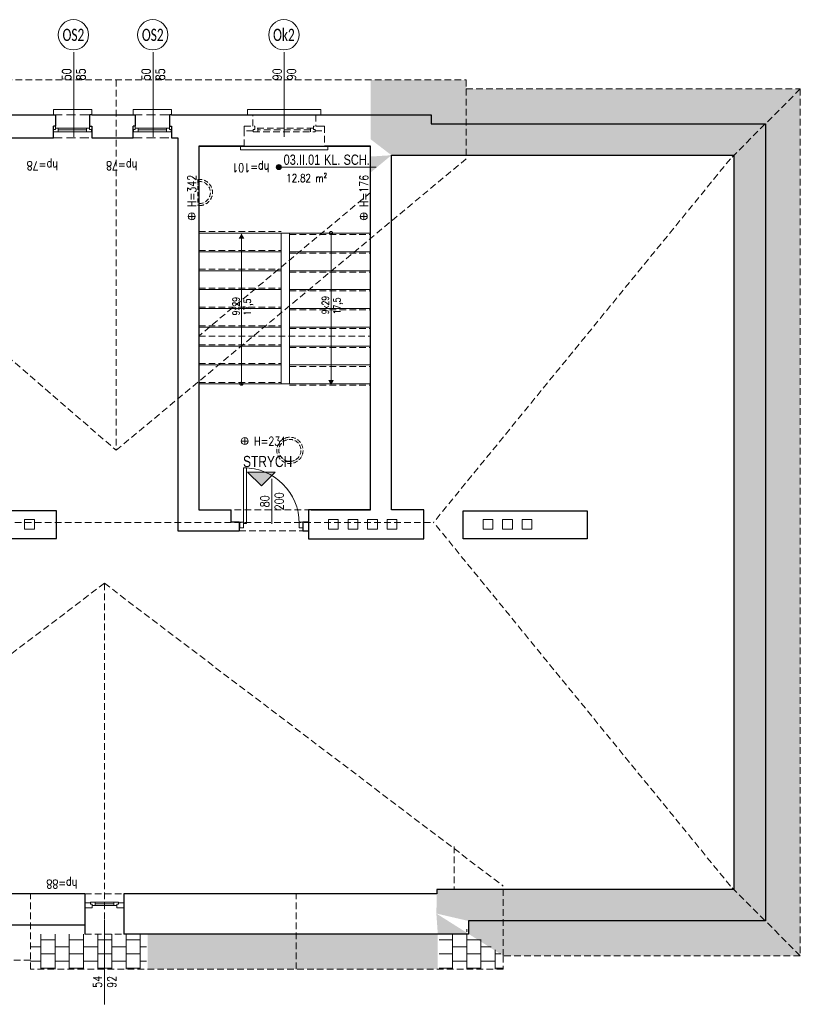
# Model space of a CAD drawing. Header units: millimetres. Extents: x 284606 to 628701, y -213781 to -93475.
# Tile 77 of 102: x 313699 to 314817, y -110208 to -108797. Entities that reach past the tile are written whole.
import ezdxf
from ezdxf.enums import TextEntityAlignment as Align

# ---------------------------------------------------------------- set-up
doc = ezdxf.new("R2010")
doc.units = ezdxf.units.MM
doc.linetypes.add('ACAD_ISO10W100', pattern=[18, 12, -3, 0, -3])
doc.linetypes.add('HIDDEN', pattern=[9.525, 6.35, -3.175])
doc.layers.get('0').update_dxf_attribs({"lineweight": 0})
for name, color, linetype, lineweight in [('!STR_Konstrukcja 0.20', 200, 'Continuous', 20), ('!STR_Konstrukcja 0.30', 64, 'Continuous', 30), ('!STR_Ocieplenie 0.05', 1, 'Continuous', 5), ('!STR_Opisy 0.09', 8, 'Continuous', 9), ('!STR_Przerywana 0.09', 8, 'HIDDEN', 9), ('!STR_Stolarka drzwiowa', 8, 'Continuous', 15), ('!STR_Stolarka okienna', 72, 'Continuous', 15), ('EKO Opisy 0.09', 8, 'Continuous', 9)]:
    doc.layers.add(name, color=color, linetype=linetype, lineweight=lineweight)
for name, color, linetype, lineweight, true_color in [('!STR_Kreskowanie ścian', 7, 'Continuous', 5, 0xa6a6a6), ('!STR_Oświetlenie', 7, 'ACAD_ISO10W100', 5, 0xefb42a), ('!STR_Wentylacja', 7, 'Continuous', 15, 0x3399ff)]:
    doc.layers.add(name, color=color, linetype=linetype, lineweight=lineweight, true_color=true_color)
doc.styles.add('AB_Arial', font='NirmalaS.ttf')
doc.styles.add('EKO 1-10', font='romans.shx', dxfattribs={"width": 0.8, "height": 15})
doc.styles.add('EKO 1-5', font='romans.shx', dxfattribs={"width": 0.8, "height": 10})
doc.styles.add('EKO CM 1-50', font='calibri.ttf', dxfattribs={"width": 0.8, "height": 12.5})

# ---------------------------------------------------------------- blocks, each defined once
blk = doc.blocks.new('wysokosc2')
at = {"ltscale": 2}
for points in [[(-5.1, 0), (5, 0)], [(0, 5.1), (0, -5.1)]]:
    blk.add_lwpolyline(points, dxfattribs=at)
blk.add_circle((0, 0), 5.03, dxfattribs=at)
at = {"ltscale": 2, "style": 'EKO 1-5', "width": 0.8}
blk.add_attdef('WYS', (13.3, -6), '', height=12.5, dxfattribs=at)
blk = doc.blocks.new('NR MIESZ')
h = blk.add_hatch(color=256)
h.dxf.hatch_style = 1
h.paths.add_polyline_path([(-24.5, -24.5), (0, 0), (24.5, -24.5)])
blk.add_lwpolyline([(-24.5, -24.5), (0, 0), (24.5, -24.5), (-24.5, -24.5)])
at = {"ltscale": 1.5, "style": 'AB_Arial', "width": 0.8}
for p in [(-33.2, -50.6), (-33.2, -83)]:
    blk.add_attdef('NR_POM.', p, '', height=20, rotation=0, dxfattribs=at)
blk = doc.blocks.new('*U246')
at = {"layer": '!STR_Opisy 0.09', "linetype": 'Continuous'}
blk.add_line((0, 32.1), (0, -89.2), dxfattribs=at)
at = {"layer": '!STR_Opisy 0.09', "linetype": 'Continuous', "style": 'EKO 1-5', "width": 0.8}
blk.add_attdef('SZER', text='', height=12.5, rotation=270, dxfattribs=at).set_placement((0, 0), align=Align.BOTTOM_CENTER)
at = {"layer": '!STR_Opisy 0.09', "ltscale": 0.7, "style": 'EKO 1-5', "width": 0.8}
blk.add_attdef('WYS', text='', height=12.5, rotation=270, dxfattribs=at).set_placement((-10.5, 0), align=Align.MIDDLE_CENTER)
at = {"layer": '!STR_Opisy 0.09', "linetype": 'Continuous', "style": 'EKO 1-5', "width": 0.8}
blk.add_attdef('HP=', (21.4, -127.7), '', height=12.5, rotation=180, dxfattribs=at)
blk = doc.blocks.new('*U459')
at = {"ltscale": 0.3}
blk.add_hatch(color=256, dxfattribs=at).paths.add_polyline_path([(-0.9, 50, 1), (6.8, 50, 1)])
at = {"ltscale": 1.5}
blk.add_line((17.6, 50), (154.6, 50), dxfattribs=at)
at = {"ltscale": 0.3}
blk.add_lwpolyline([(17.6, 50), (3, 50)], dxfattribs=at)
blk.add_circle((3, 50), 3.86, dxfattribs=at)
at = {"ltscale": 1.5, "width": 0.8}
for tag, p, height, style in [('NR_POM.', (10.5, 53.4), 16, 'AB_Arial'), ('NAZWA_POMIESZCZENIA', (66.9, 53.4), 16, 'AB_Arial'), ('POSADZKA', (9.1, 4), 12.5, 'EKO 1-5')]:
    blk.add_attdef(tag, p, '', height=height, rotation=0, dxfattribs=dict(at, style=style))
at = {"ltscale": 1.5, "style": 'EKO 1-5', "width": 0.8}
blk.add_attdef('POWIERZCHNIA', text='', height=12.5, rotation=0, dxfattribs=at).set_placement((78.1, 22.9), align=Align.BOTTOM_RIGHT)
blk = doc.blocks.new('*U177')
at = {"layer": '!STR_Opisy 0.09', "linetype": 'Continuous'}
blk.add_line((40.7, 63.9), (40.7, -0.3), dxfattribs=at)
at = {"layer": '!STR_Stolarka drzwiowa'}
for points in [[(0, 0), (0, 80), (4.4, 80), (4.4, 0)], [(-5, -6.2), (0, -6.2), (0, 1.8), (-5, 1.8)], [(80, -6.2), (85, -6.2), (85, 1.8), (80, 1.8)]]:
    blk.add_lwpolyline(points, close=True, dxfattribs=at)
blk.add_arc((0, 0), 80, 0, 90, dxfattribs=at)
at = {"layer": '!STR_Opisy 0.09', "linetype": 'Continuous', "style": 'EKO 1-10', "width": 0.8}
blk.add_attdef('SZER', text='', height=12.5, rotation=90, dxfattribs=at).set_placement((40.7, 31.8), align=Align.BOTTOM_CENTER)
at = {"layer": '!STR_Opisy 0.09', "ltscale": 0.7, "style": 'EKO 1-10', "width": 0.8}
blk.add_attdef('WYS', text='', height=12.5, rotation=90, dxfattribs=at).set_placement((51.3, 31.8), align=Align.MIDDLE_CENTER)
blk = doc.blocks.new('*U154')
at = {"layer": '!STR_Opisy 0.09', "linetype": 'Continuous'}
blk.add_line((0, 32.1), (0, -89.2), dxfattribs=at)
at = {"layer": '!STR_Opisy 0.09', "linetype": 'Continuous', "style": 'EKO 1-5', "width": 0.8}
blk.add_attdef('SZER', text='', height=12.5, rotation=270, dxfattribs=at).set_placement((0, 0), align=Align.BOTTOM_CENTER)
at = {"layer": '!STR_Opisy 0.09', "ltscale": 0.7, "style": 'EKO 1-5', "width": 0.8}
blk.add_attdef('WYS', text='', height=12.5, rotation=270, dxfattribs=at).set_placement((-10.5, 0), align=Align.MIDDLE_CENTER)
at = {"layer": '!STR_Opisy 0.09', "linetype": 'Continuous', "style": 'EKO 1-5', "width": 0.8}
blk.add_attdef('HP=', (22.5, -124.5), '', height=12.5, rotation=180, dxfattribs=at)
blk = doc.blocks.new('KÓLKO')
at = {"layer": '!STR_Opisy 0.09'}
blk.add_circle((0, -15.5), 15.5, dxfattribs=at)
at = {"layer": '!STR_Opisy 0.09', "style": 'EKO 1-10', "width": 0.8}
blk.add_attdef('NR', text='', height=15, dxfattribs=at).set_placement((0, -15.5), align=Align.MIDDLE_CENTER)
blk = doc.blocks.new('*U785')
at = {"layer": '!STR_Opisy 0.09', "linetype": 'Continuous'}
blk.add_line((0, -153.5), (0, -32.2), dxfattribs=at)
at = {"layer": '!STR_Opisy 0.09', "linetype": 'Continuous', "style": 'EKO 1-5', "width": 0.8}
blk.add_attdef('HP=', (38.6, 25.1), '', height=12.5, rotation=180, dxfattribs=at)
at = {"layer": '!STR_Opisy 0.09', "ltscale": 0.7, "style": 'EKO 1-5', "width": 0.8}
blk.add_attdef('WYS', text='', height=12.5, rotation=270, dxfattribs=at).set_placement((-10.5, -121.4), align=Align.MIDDLE_CENTER)
at = {"layer": '!STR_Opisy 0.09', "linetype": 'Continuous', "style": 'EKO 1-5', "width": 0.8}
blk.add_attdef('SZER', text='', height=12.5, rotation=270, dxfattribs=at).set_placement((0, -121.4), align=Align.BOTTOM_CENTER)
blk = doc.blocks.new('lampa okrągła')
at = {"layer": '!STR_Oświetlenie', "linetype": 'ACAD_ISO10W100', "lineweight": 5, "ltscale": 0.5}
for radius in [18.8, 15.8]:
    blk.add_circle((0, 0), radius, dxfattribs=at)
blk = doc.blocks.new('plafon')
at = {"layer": '!STR_Oświetlenie', "linetype": 'ACAD_ISO10W100', "lineweight": 5, "ltscale": 0.5}
blk.add_line((-18.7, 0), (18.7, 0), dxfattribs=at)
for radius, start, end in [(18.8, 173.9141, 6.0859), (15.8, 172.755, 7.245)]:
    blk.add_arc((0, -2), radius, start, end, dxfattribs=at)

msp = doc.modelspace()

# ---------------------------------------------------------------- hatches: boundary and pattern name
at = {"layer": '!STR_Kreskowanie ścian', "ltscale": 1.5}
h = msp.add_hatch(dxfattribs=at)
h.set_pattern_fill('AR-B88', color=8, scale=0.1, angle=90)
h.set_pattern_definition([(90, (25876.741, -844.547), (-20.32, 1e-15), []), (180, (25876.741, -844.547), (-20.32, -10.16), [20.32, -20.32])])
h.paths.add_polyline_path([(312874.8, -109542.4), (312861.8, -109542.4), (312824.8, -109542.4), (312824.8, -110138.3), (312874.8, -110088.3)])
h.paths.add_polyline_path([(312919.8, -109542.4), (312874.8, -109542.4), (312874.8, -110088.3), (312919.8, -110043.3)])
h.paths.add_polyline_path([(313344.6, -110094.7), (313299.6, -110094.7), (313299.6, -110088.7), (313299.5, -110088.7), (313249.5, -110138.7), (313249.5, -110144.7), (313344.6, -110144.7)])
h.paths.add_polyline_path([(313344.6, -110049.7), (313344.6, -110043.7), (313344.5, -110046.7), (313299.5, -110088.7), (313299.6, -110088.7), (313299.6, -110094.7), (313344.6, -110094.7)])
h.paths.add_polyline_path([(314767.2, -108946.8), (314722.2, -108991.8), (314722.2, -110043.7), (314767.2, -110088.7)])
h.paths.add_polyline_path([(314817.1, -108896.9), (314767.2, -108946.8), (314767.2, -110088.7), (314817.1, -110138.7)])
h.paths.add_polyline_path([(313386.4, -108933.8), (313458.8, -108933.8), (313458.8, -108883.8), (313336.3, -108883.8), (313336.3, -108980.7), (313386.4, -109024)])
h.paths.add_polyline_path([(313458.8, -108933.8), (313386.4, -108933.8), (313386.4, -109024), (313446.2, -109075.8), (313458.8, -109075.8)])
h.paths.add_polyline_path([(314288.8, -108946.8), (314288.8, -108946.8), (314288.8, -108933.8), (314201.8, -108933.8), (314201.8, -108978.8), (314201.8, -108978.8), (314201.8, -108993.5), (314231.8, -108991.7), (314231.8, -108991.7)])
h.paths.add_polyline_path([(314338.8, -108896.8), (314338.8, -108883.8), (314201.8, -108883.8), (314201.8, -108933.8), (314288.8, -108933.8), (314288.8, -108946.8), (314288.8, -108946.8)])
h.paths.add_polyline_path([(314231.8, -108991.7), (314201.8, -108968.7), (314201.8, -109020.3), (314201.8, -109103.2), (314201.8, -109016.5), (314231.8, -108991.5)])
h.paths.add_polyline_path([(314111.6, -109256.7), (314111.6, -109221.8)])
h.paths.add_polyline_path([(312927.2, -109242.5), (312927.2, -109188.4)])
h.paths.add_polyline_path([(314478.7, -109265.4), (314478.7, -109227.6)])
h.paths.add_polyline_path([(313801.6, -110021), (313840, -110021)])
h = msp.add_hatch(dxfattribs=at)
h.set_pattern_fill('AR-B88', color=8, scale=0.1)
h.set_pattern_definition([(0, (25876.741, -844.547), (0, 20.32), []), (90, (25876.741, -844.547), (-10.16, 20.32), [20.32, -20.32])])
h.paths.add_polyline_path([(313344.5, -110046.7), (312919.4, -110043.7), (312874.8, -110088.3), (312874.8, -110088.7), (313299.5, -110088.7)])
h.paths.add_polyline_path([(313299.5, -110088.7), (312874.4, -110088.7), (312824.8, -110138.3), (312824.8, -110138.7), (313249.5, -110138.7)])
h.paths.add_polyline_path([(314296, -110078.1), (314342, -110088.7), (314342, -110107.7), (313848.8, -110107.7), (313792.8, -110107.7), (313882.8, -110107.7), (313882.8, -110157.7), (314298.1, -110157.7), (314298.1, -110107.7)])
h.paths.add_polyline_path([(314767.2, -110088.7), (314296, -110078.1), (314391.9, -110138.7), (314817.1, -110138.7), (314817.1, -110138.7)])
h.paths.add_polyline_path([(314722.2, -110043.7), (314296.9, -110043.7), (314296, -110078.1), (314767.2, -110088.7)])
h.paths.add_polyline_path([(314817.1, -108896.9), (314817.1, -108896.8), (314338.8, -108896.8), (314288.8, -108946.8), (314767.2, -108946.8)])
h.paths.add_polyline_path([(314767.2, -108946.8), (314288.8, -108946.8), (314231.8, -108991.7), (314722.2, -108991.8)])
h = msp.add_hatch(dxfattribs=at)
h.set_pattern_fill('AR-B88', color=8, scale=0.1, angle=90)
h.set_pattern_definition([(90, (25876.693, -682.39), (-20.32, 1e-15), []), (180, (25876.693, -682.391), (-20.32, -10.16), [20.32, -20.32])])
h.paths.add_polyline_path([(313881.2, -110107.7), (313714.7, -110107.7), (313714.7, -110157.7), (313881.2, -110157.7)])
h.paths.add_polyline_path([(314391.9, -110138.7), (314332.1, -110095), (314341.9, -110107.7), (314299.9, -110107.7), (314299.9, -110157.7), (314391.8, -110157.7)])
at = {"layer": '!STR_Opisy 0.09', "linetype": 'Continuous'}
h = msp.add_hatch(color=8, dxfattribs=at)
h.dxf.hatch_style = 1
h.paths.add_polyline_path([(314012.9, -109111.3), (314017, -109103.7), (314017, -109111.3)])
h.paths.add_polyline_path([(314017, -109111.3), (314017, -109103.7), (314021.2, -109111.3)])
h = msp.add_hatch(color=8, dxfattribs=at)
h.dxf.hatch_style = 1
h.paths.add_polyline_path([(314141.1, -109313.5), (314145.2, -109321.1), (314145.2, -109313.5)])
h.paths.add_polyline_path([(314145.2, -109313.5), (314145.2, -109321.1), (314149.4, -109313.5)])

# ---------------------------------------------------------------- linework, layer by layer
at = {"layer": '!STR_Konstrukcja 0.20', "color": 8, "ltscale": 1.5}
for p, q in [((313955.7, -109103.1), (314073.7, -109103.1)), ((314073.7, -109319.1), (314073.7, -109103.1)), ((314073.7, -109103.1), (314201.7, -109103.1)), ((314085.7, -109319.1), (314085.7, -109103.1)), ((313955.7, -109130.1), (314073.7, -109130.1)), ((314085.7, -109130.1), (314201.7, -109130.1)), ((313955.7, -109157.1), (314073.7, -109157.1)), ((314085.7, -109157.1), (314201.7, -109157.1)), ((313955.7, -109184.1), (314073.7, -109184.1)), ((314085.7, -109184.1), (314201.7, -109184.1)), ((313955.7, -109211.1), (314073.7, -109211.1)), ((314085.7, -109211.1), (314201.7, -109211.1)), ((313955.7, -109238.1), (314073.7, -109238.1)), ((314085.7, -109238.1), (314201.7, -109238.1)), ((313955.7, -109265.1), (314073.7, -109265.1)), ((314085.7, -109265.1), (314201.7, -109265.1)), ((313955.7, -109292.1), (314073.7, -109292.1)), ((314085.7, -109292.1), (314201.7, -109292.1)), ((313955.7, -109319.1), (314073.7, -109319.1)), ((314073.7, -109319.1), (314201.7, -109319.1))]:
    msp.add_line(p, q, dxfattribs=at)
at = {"layer": '!STR_Konstrukcja 0.20', "color": 8, "linetype": 'Continuous', "lineweight": 15}
for points in [[(313747.6, -108933.7), (313747.6, -108933.7), (313747.6, -108926.2), (313802.6, -108926.2), (313802.6, -108933.7), (313802.6, -108933.7)], [(313862, -108933.7), (313862, -108933.7), (313862, -108926.2), (313917, -108926.2), (313917, -108933.7), (313917, -108933.7)], [(314033.2, -108933.7), (314025.7, -108933.7), (314025.7, -108926.2), (314130.7, -108926.2), (314130.7, -108933.7), (314123.2, -108933.7)], [(314020.7, -108978.7), (314015.7, -108978.7), (314015.7, -108983.7), (314140.7, -108983.7), (314140.7, -108978.7), (314135.7, -108978.7)]]:
    msp.add_lwpolyline(points, dxfattribs=at)
at = {"layer": '!STR_Konstrukcja 0.30', "color": 8, "ltscale": 1.5}
for p, q in [((314001.7, -109499.7), (314001.7, -109516.8)), ((314001.7, -109516.8), (314013.7, -109516.8)), ((314013.7, -109516.8), (314013.7, -109529.7)), ((314104.7, -109516.8), (314112.7, -109516.8)), ((314104.7, -109516.8), (314104.7, -109529.7)), ((313792.7, -110049.7), (313792.7, -110107.7)), ((313848.7, -110049.7), (313848.7, -110107.7))]:
    msp.add_line(p, q, dxfattribs=at)
for points in [[(312861.7, -109030.7), (313386.3, -109030.7), (313386.3, -108933.7), (313747.6, -108933.7)], [(313747.6, -108933.7), (313750.5, -108933.7), (313750.5, -108949.8), (313747.6, -108949.8)], [(313802.6, -108933.7), (313799.5, -108933.7), (313799.5, -108949.8), (313802.6, -108949.8)], [(313802.6, -108933.7), (313862, -108933.7)], [(314123.2, -108933.7), (314288.7, -108933.7), (314288.7, -108946.7), (314767.1, -108946.7), (314767.1, -110088.7), (314341.9, -110088.7), (314341.9, -110107.7), (313848.7, -110107.7)], [(313862, -108933.7), (313862, -108933.7), (313864.9, -108933.7), (313864.9, -108949.8), (313862, -108949.8)], [(313917, -108933.7), (313914, -108933.7), (313914, -108949.8), (313917, -108949.8)], [(313917, -108933.7), (314033.2, -108933.7)], [(314033.2, -108933.7), (314123.2, -108933.7)], [(313458.7, -108966.7), (313747.6, -108966.7)], [(313802.6, -108966.7), (313862, -108966.7)], [(313917, -108966.7), (313925.7, -108966.7)], [(313925.7, -108966.7), (313925.7, -109529.7), (314013.7, -109529.7)], [(314020.7, -108978.7), (313955.7, -108978.7), (313955.7, -109499.7), (314001.7, -109499.7)], [(313955.7, -108978.7), (314020.7, -108978.7)], [(314020.7, -108978.7), (314135.7, -108978.7)], [(314116.7, -109499.7), (314201.7, -109499.7), (314201.7, -108978.7), (314135.7, -108978.7)], [(314135.7, -108978.7), (314201.7, -108978.7)], [(314231.7, -108991.6), (314722.1, -108991.7), (314722.1, -110043.7), (314296.9, -110043.7), (314296.9, -110049.7), (313848.7, -110049.7)], [(314231.7, -109499.7), (314231.7, -108991.6)], [(313764.7, -110094.7), (313299.5, -110094.7), (313299.5, -110088.7), (312874.7, -110088.7), (312874.7, -109542.3), (312861.7, -109542.3), (312861.7, -109030.7)], [(313792.7, -110049.7), (313344.5, -110049.7), (313344.5, -110043.7), (312919.7, -110043.7), (312919.7, -109497.3), (312906.7, -109497.3), (312906.7, -109346.7)], [(314201.7, -109499.7), (314112.7, -109499.7), (314112.7, -109541.1), (314278.3, -109541.1), (314278.3, -109499.7), (314231.7, -109499.7)], [(314104.7, -109529.7), (314112.7, -109529.7)], [(313792.7, -110094.7), (313764.7, -110094.7), (313764.7, -110094.7)]]:
    msp.add_lwpolyline(points, dxfattribs=at)
at = {"layer": '!STR_Konstrukcja 0.30', "color": 8, "ltscale": 2}
for points in [[(313747.6, -108966.7), (313747.6, -108949.8), (313747.6, -108949.8)], [(313802.6, -108949.8), (313802.6, -108949.8), (313802.6, -108966.7)], [(313862, -108966.7), (313862, -108949.8), (313862, -108949.8)], [(313917, -108949.8), (313917, -108949.8), (313917, -108966.7)]]:
    msp.add_lwpolyline(points, dxfattribs=at)
at = {"layer": '!STR_Konstrukcja 0.30', "color": 8, "ltscale": 1.5}
for points in [[(313597.7, -109541), (313752.2, -109541), (313752.2, -109501), (313597.7, -109501)], [(314334.4, -109501.1), (314511.9, -109501.1), (314511.9, -109541.2), (314334.4, -109541.2)]]:
    msp.add_lwpolyline(points, close=True, dxfattribs=at)
at = {"layer": '!STR_Opisy 0.09', "color": 8, "linetype": 'Continuous'}
for points in [[(314145.2, -109319.1), (314145.2, -109103.1)], [(314017, -109105.7), (314016.9, -109321.1)]]:
    msp.add_lwpolyline(points, dxfattribs=at)
at = {"layer": '!STR_Opisy 0.09', "color": 8, "linetype": 'HIDDEN', "ltscale": 2}
for centre in [(314145.2, -109103.1), (314016.9, -109319.1)]:
    msp.add_circle(centre, 2.17, dxfattribs=at)
at = {"layer": '!STR_Przerywana 0.09', "color": 8, "ltscale": 1.5}
for p, q in [((313837.5, -108883.7), (313837.5, -109414.3)), ((314338.7, -108896.7), (314338.7, -108991.7)), ((314201.7, -109045), (313955.7, -109250.8)), ((313955.7, -109101.1), (314073.7, -109101.1)), ((314085.7, -109105.1), (314201.7, -109105.1)), ((313955.7, -109128.1), (314073.7, -109128.1)), ((314085.7, -109132.1), (314201.7, -109132.1)), ((313955.7, -109155.1), (314073.7, -109155.1)), ((314085.7, -109159.1), (314201.7, -109159.1)), ((313955.7, -109182.1), (314073.7, -109182.1)), ((314085.7, -109186.1), (314201.7, -109186.1)), ((313955.7, -109209.1), (314073.7, -109209.1)), ((314085.7, -109213.1), (314201.7, -109213.1)), ((313955.7, -109236.1), (314073.7, -109236.1)), ((314085.7, -109240.1), (314201.7, -109240.1)), ((313955.7, -109250.8), (314201.7, -109250.8)), ((313955.7, -109263.1), (314073.7, -109263.1)), ((314085.7, -109267.1), (314201.7, -109267.1)), ((313955.7, -109290.1), (314073.7, -109290.1)), ((314085.7, -109294.1), (314201.7, -109294.1)), ((313955.7, -109317.1), (314073.7, -109317.1)), ((314085.7, -109321.1), (314201.7, -109321.1)), ((314116.7, -109499.7), (314001.7, -109499.7)), ((313349.6, -109517.7), (314292.1, -109517.7)), ((314013.7, -109529.7), (314104.7, -109529.7)), ((313820.7, -109604.9), (313249.5, -110038.7)), ((313820.7, -110157.7), (313820.7, -109604.9)), ((313820.7, -109604.9), (314391.9, -110038.7)), ((314321.7, -109982.1), (314321.7, -110043.7)), ((314391.8, -110138.7), (314391.9, -110038.7)), ((313714.7, -110157.7), (313714.7, -110049.7)), ((313792.7, -110049.7), (313848.7, -110049.7)), ((314095.3, -110157.7), (314095.3, -110049.7)), ((313792.7, -110107.7), (313848.7, -110107.7))]:
    msp.add_line(p, q, dxfattribs=at)
msp.add_lwpolyline([(312811.7, -108980.7), (313336.2, -108980.7), (313336.2, -108883.7), (314338.7, -108883.7), (314338.7, -108896.7), (314817, -108896.7), (314817, -110138.7), (314391.8, -110138.7), (314391.8, -110157.7), (313714.7, -110157.7), (313714.7, -110144.7), (313249.4, -110144.7), (313249.4, -110138.7), (312824.7, -110138.7), (312824.7, -109592.3), (312811.7, -109592.3)], close=True, dxfattribs=at)
for points in [[(314817.1, -108896.7), (314717.1, -108996.7), (314292.1, -109517.7)], [(314020.7, -108978.7), (314020.7, -108949.8), (314033.2, -108949.8), (314033.2, -108933.7)], [(314123.2, -108933.7), (314123.2, -108949.8), (314135.7, -108949.8), (314135.7, -108978.7)], [(314020.7, -108956.8), (314020.7, -108949.8), (314036.1, -108949.8), (314036.1, -108954.9), (314033.6, -108954.9), (314033.6, -108956.8), (314020.7, -108956.8)], [(314122.7, -108957.9), (314122.7, -108954.9), (314120.2, -108954.9), (314120.2, -108952.8), (314036.1, -108952.8), (314036.1, -108954.9), (314033.6, -108954.9), (314033.6, -108957.9), (314122.7, -108957.9)], [(314040.2, -108952.8), (314040.2, -108957.9)], [(314115.7, -108955.3), (314040.2, -108955.3)], [(314115.7, -108957.9), (314115.7, -108952.8)], [(314135.7, -108956.8), (314135.7, -108949.8), (314120.2, -108949.8), (314120.2, -108954.9), (314122.7, -108954.9), (314122.7, -108956.8), (314135.7, -108956.8)], [(313336.3, -108980.7), (313837.5, -109414.3)], [(314338.7, -108996.7), (313837.5, -109414.3)], [(314817.1, -110138.7), (314717.1, -110038.7), (314292.1, -109517.7)]]:
    msp.add_lwpolyline(points, dxfattribs=at)
at = {"layer": '!STR_Przerywana 0.09', "color": 8, "ltscale": 2}
for points in [[(313747.6, -108933.7), (313802.6, -108933.7)], [(313862, -108933.7), (313917, -108933.7)], [(313747.6, -108966.7), (313802.6, -108966.7)], [(313862, -108966.7), (313917, -108966.7)]]:
    msp.add_lwpolyline(points, dxfattribs=at)
at = {"layer": '!STR_Stolarka okienna', "color": 8, "ltscale": 0.3}
for points in [[(313747.6, -108956.8), (313747.6, -108949.8), (313750.5, -108949.8), (313750.5, -108954.9), (313748, -108954.9), (313748, -108956.8), (313747.6, -108956.8)], [(313802, -108957.9), (313802, -108954.9), (313799.5, -108954.9), (313799.5, -108952.8), (313750.5, -108952.8), (313750.5, -108954.9), (313748, -108954.9), (313748, -108957.9), (313802, -108957.9)], [(313754.6, -108952.8), (313754.6, -108957.9)], [(313795.1, -108955.3), (313754.6, -108955.3)], [(313795.1, -108957.9), (313795.1, -108952.8)], [(313802.6, -108956.8), (313802.6, -108949.8), (313799.5, -108949.8), (313799.5, -108954.9), (313802, -108954.9), (313802, -108956.8), (313802.6, -108956.8)], [(313862, -108956.8), (313862, -108949.8), (313864.9, -108949.8), (313864.9, -108954.9), (313862.4, -108954.9), (313862.4, -108956.8), (313862, -108956.8)], [(313916.5, -108957.9), (313916.5, -108954.9), (313914, -108954.9), (313914, -108952.8), (313864.9, -108952.8), (313864.9, -108954.9), (313862.4, -108954.9), (313862.4, -108957.9), (313916.5, -108957.9)], [(313869, -108952.8), (313869, -108957.9)], [(313909.5, -108955.3), (313869, -108955.3)], [(313909.5, -108957.9), (313909.5, -108952.8)], [(313917, -108956.8), (313917, -108949.8), (313914, -108949.8), (313914, -108954.9), (313916.5, -108954.9), (313916.5, -108956.8), (313917, -108956.8)], [(313792.7, -110062.6), (313792.7, -110069.7), (313803.2, -110069.7), (313803.2, -110064.5), (313800.7, -110064.5), (313800.7, -110062.6), (313792.7, -110062.6)], [(313800.7, -110061.6), (313800.7, -110064.5), (313803.2, -110064.5), (313803.2, -110066.7), (313838.3, -110066.7), (313838.3, -110064.5), (313840.8, -110064.5), (313840.8, -110061.6), (313800.7, -110061.6)], [(313807.7, -110061.6), (313807.7, -110066.7)], [(313834.2, -110066.7), (313834.2, -110061.6)], [(313848.7, -110062.6), (313848.7, -110069.7), (313838.3, -110069.7), (313838.3, -110064.5), (313840.8, -110064.5), (313840.8, -110062.6), (313848.7, -110062.6)], [(313807.7, -110064.1), (313834.2, -110064.1)]]:
    msp.add_lwpolyline(points, dxfattribs=at)
at = {"layer": '!STR_Wentylacja', "color": 8, "ltscale": 1.5}
for points in [[(313706.4, -109513.4), (313706.4, -109527.4), (313720.4, -109527.4), (313720.4, -109513.4)], [(314141.5, -109513.4), (314141.5, -109527.4), (314155.5, -109527.4), (314155.5, -109513.4)], [(314169.5, -109513.4), (314169.5, -109527.4), (314183.5, -109527.4), (314183.5, -109513.4)], [(314197.5, -109513.4), (314197.5, -109527.4), (314211.5, -109527.4), (314211.5, -109513.4)], [(314225.5, -109513.4), (314225.5, -109527.4), (314239.5, -109527.4), (314239.5, -109513.4)], [(314362.8, -109513.4), (314362.8, -109527.4), (314376.8, -109527.4), (314376.8, -109513.4)], [(314390.8, -109513.4), (314390.8, -109527.4), (314404.8, -109527.4), (314404.8, -109513.4)], [(314418.8, -109513.4), (314418.8, -109527.4), (314432.8, -109527.4), (314432.8, -109513.4)]]:
    msp.add_lwpolyline(points, close=True, dxfattribs=at)

# ---------------------------------------------------------------- block references
at = {"layer": '!STR_Konstrukcja 0.30', "color": 8, "ltscale": 1.5}
ref = msp.add_blockref('*U246', (314078.2, -108875.9), dxfattribs=dict(at, xscale=-1))
ref.add_attrib('SZER', '90', dxfattribs={"layer": '!STR_Opisy 0.09', "linetype": 'Continuous', "height": 12.5, "rotation": 90, "style": 'EKO 1-5', "width": 0.8}).set_placement((314078.2, -108875.9), align=Align.BOTTOM_CENTER)
ref.add_attrib('WYS', '90', dxfattribs={"layer": '!STR_Opisy 0.09', "ltscale": 0.7, "height": 12.5, "rotation": 90, "style": 'EKO 1-5', "width": 0.8}).set_placement((314088.7, -108875.9), align=Align.MIDDLE_CENTER)
ref.add_attrib('HP=', 'hp=101', (314056.8, -109003.6), dxfattribs={"layer": '!STR_Opisy 0.09', "linetype": 'Continuous', "height": 12.5, "rotation": 180, "style": 'EKO 1-5', "width": 0.8})
ref = msp.add_blockref('*U785', (313820.7, -110054.7), dxfattribs=dict(at, xscale=-1))
ref.add_attrib('SZER', '54', dxfattribs={"layer": '!STR_Opisy 0.09', "linetype": 'Continuous', "height": 12.5, "rotation": 90, "style": 'EKO 1-5', "width": 0.8}).set_placement((313820.7, -110176), align=Align.BOTTOM_CENTER)
ref.add_attrib('WYS', '92', dxfattribs={"layer": '!STR_Opisy 0.09', "ltscale": 0.7, "height": 12.5, "rotation": 90, "style": 'EKO 1-5', "width": 0.8}).set_placement((313831.2, -110176), align=Align.MIDDLE_CENTER)
ref.add_attrib('HP=', 'hp=88', (313782.1, -110029.6), dxfattribs={"layer": '!STR_Opisy 0.09', "linetype": 'Continuous', "height": 12.5, "rotation": 180, "style": 'EKO 1-5', "width": 0.8})
at = {"layer": '!STR_Ocieplenie 0.05', "color": 8, "xscale": -1, "rotation": 90}
msp.add_blockref('plafon', (313954.7, -109045), dxfattribs=at)
at = {"layer": '!STR_Ocieplenie 0.05', "color": 8}
msp.add_blockref('lampa okrągła', (314086.3, -109414.5), dxfattribs=at)
at = {"layer": '!STR_Opisy 0.09', "color": 8}
ref = msp.add_blockref('*U154', (313776.7, -108875.9), dxfattribs=dict(at, xscale=-1))
ref.add_attrib('SZER', '50', dxfattribs={"linetype": 'Continuous', "height": 12.5, "rotation": 90, "style": 'EKO 1-5', "width": 0.8}).set_placement((313776.7, -108875.9), align=Align.BOTTOM_CENTER)
ref.add_attrib('WYS', '85', dxfattribs={"ltscale": 0.7, "height": 12.5, "rotation": 90, "style": 'EKO 1-5', "width": 0.8}).set_placement((313787.2, -108875.9), align=Align.MIDDLE_CENTER)
ref.add_attrib('HP=', 'hp=78', (313754.1, -109000.4), dxfattribs={"linetype": 'Continuous', "height": 12.5, "rotation": 180, "style": 'EKO 1-5', "width": 0.8})
ref = msp.add_blockref('*U154', (313890.3, -108875.9), dxfattribs=dict(at, xscale=-1))
ref.add_attrib('SZER', '50', dxfattribs={"linetype": 'Continuous', "height": 12.5, "rotation": 90, "style": 'EKO 1-5', "width": 0.8}).set_placement((313890.3, -108875.9), align=Align.BOTTOM_CENTER)
ref.add_attrib('WYS', '85', dxfattribs={"ltscale": 0.7, "height": 12.5, "rotation": 90, "style": 'EKO 1-5', "width": 0.8}).set_placement((313900.8, -108875.9), align=Align.MIDDLE_CENTER)
ref.add_attrib('HP=', 'hp=78', (313867.7, -109000.4), dxfattribs={"linetype": 'Continuous', "height": 12.5, "rotation": 180, "style": 'EKO 1-5', "width": 0.8})
ref = msp.add_blockref('*U459', (314067.6, -109054.6), dxfattribs=dict(at, xscale=0.9199999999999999, yscale=0.9199999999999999, zscale=0.9199999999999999))
ref.add_attrib('NAZWA_POM', 'KL. SCH.', (314135.1, -109005.4), dxfattribs={"layer": '0', "ltscale": 1.5, "height": 14.72, "rotation": 0, "style": 'AB_Arial', "width": 0.8})
ref.add_attrib('NUMER_POM', '03.II.01', (314077.3, -109005.4), dxfattribs={"layer": '0', "ltscale": 1.5, "height": 14.72, "rotation": 0, "style": 'AB_Arial', "width": 0.8})
ref.add_attrib('R-SURF', '12.82 m²', dxfattribs={"layer": '0', "ltscale": 1.5, "height": 11.5, "rotation": 0, "style": 'EKO 1-5', "width": 0.8}).set_placement((314139.4, -109033.5), align=Align.BOTTOM_RIGHT)
ref = msp.add_blockref('wysokosc2', (313945.7, -109079.3), dxfattribs=dict(at, xscale=-1, rotation=270))
ref.add_attrib('WYS', 'H=342', (313952.2, -109066), dxfattribs={"layer": '0', "ltscale": 2, "height": 12.5, "rotation": 90, "style": 'EKO 1-5', "width": 0.8})
ref = msp.add_blockref('wysokosc2', (314192.1, -109079.3), dxfattribs=dict(at, xscale=-1, rotation=270))
ref.add_attrib('WYS', 'H=176', (314198.6, -109066), dxfattribs={"layer": '0', "ltscale": 2, "height": 12.5, "rotation": 90, "style": 'EKO 1-5', "width": 0.8})
ref = msp.add_blockref('wysokosc2', (314021.6, -109401.2), dxfattribs=dict(at, xscale=-1, rotation=180))
ref.add_attrib('WYS', 'H=231', (314034.9, -109407.7), dxfattribs={"layer": '0', "ltscale": 2, "height": 12.5, "style": 'EKO 1-5', "width": 0.8})
ref = msp.add_blockref('NR MIESZ', (314045.4, -109465.3), dxfattribs=dict(at, xscale=-0.8, yscale=0.8, zscale=0.8, rotation=180))
ref.add_attrib('NR_POM.', 'STRYCH', (314019.2, -109438.4), dxfattribs={"layer": '0', "ltscale": 1.5, "height": 16, "rotation": 360, "style": 'AB_Arial', "width": 0.8})
at = {"layer": '!STR_Stolarka drzwiowa', "color": 8, "ltscale": 0.3}
msp.add_blockref('*U177', (314019.7, -109519.4), dxfattribs=at).add_auto_attribs({'WYS': '200', 'SZER': '80'})
at = {"layer": 'EKO Opisy 0.09', "color": 8}
ref = msp.add_blockref('KÓLKO', (313776.3, -108797.4), dxfattribs=dict(at, xscale=1.4, yscale=1.4, zscale=1.4))
ref.add_attrib('NR', 'OS2', dxfattribs={"height": 17.5, "style": 'EKO CM 1-50', "width": 0.7}).set_placement((313776.3, -108819.2), align=Align.MIDDLE_CENTER)
ref = msp.add_blockref('KÓLKO', (313889.9, -108797.4), dxfattribs=dict(at, xscale=1.4, yscale=1.4, zscale=1.4))
ref.add_attrib('NR', 'OS2', dxfattribs={"height": 17.5, "style": 'EKO CM 1-50', "width": 0.7}).set_placement((313889.9, -108819.2), align=Align.MIDDLE_CENTER)
ref = msp.add_blockref('KÓLKO', (314077.7, -108797.4), dxfattribs=dict(at, xscale=1.4, yscale=1.4, zscale=1.4))
ref.add_attrib('NR', 'Ok2', dxfattribs={"height": 17.5, "style": 'EKO CM 1-50', "width": 0.7}).set_placement((314077.7, -108819.2), align=Align.MIDDLE_CENTER)

# ---------------------------------------------------------------- texts
at = {"layer": '!STR_Opisy 0.09', "color": 8, "ltscale": 2, "char_height": 10, "attachment_point": 1, "rotation": 90, "style": 'EKO 1-5'}
for insert in [(314003.9, -109221.1), (314132.2, -109219.5)]:
    msp.add_mtext_dynamic_manual_height_columns('9x29\\P17,5', width=22.033, gutter_width=12.5, heights=[0], dxfattribs=dict(at, insert=insert))

doc.saveas('drawing.dxf')
